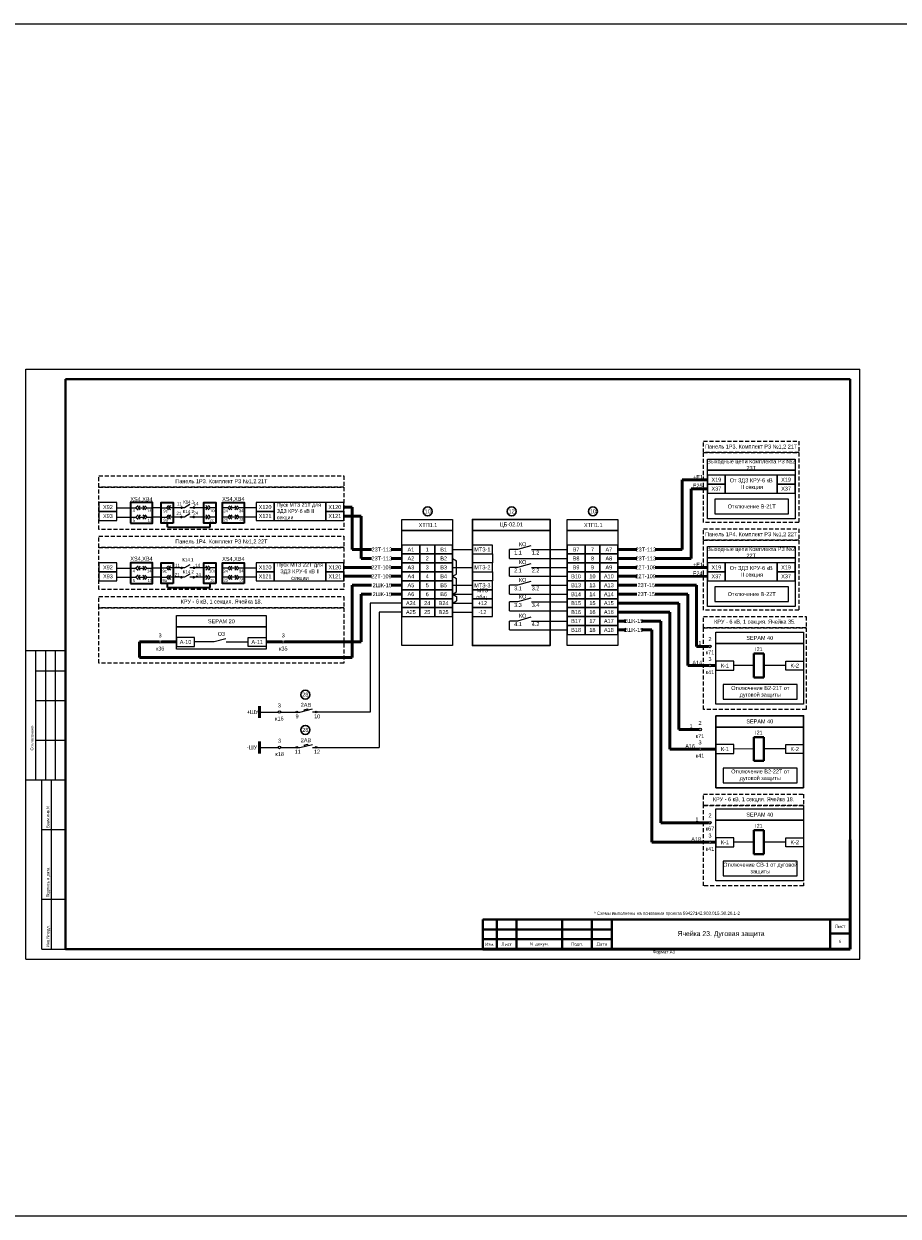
# Model space of a CAD drawing. Header units: millimetres. Extents: x 4897 to 12009, y -3017 to 2708.
# Tile 44 of 86: x 7252 to 7692, y -83 to 517. Entities that reach past the tile are written whole.
import ezdxf

# ---------------------------------------------------------------- set-up
doc = ezdxf.new("R2010")
doc.units = ezdxf.units.MM
doc.linetypes.add('JIS_02_2.0', pattern=[3, 2, -1])
doc.layers.add('основная 0.5', color=7, linetype='Continuous', lineweight=50)
doc.styles.add('SIMPLEX', font='txt', dxfattribs={"height": 5})

msp = doc.modelspace()

# ---------------------------------------------------------------- hatches: boundary and pattern name
for points in [[(7332.04, 273.38, 1), (7330.64, 273.38, 1)], [(7338.25, 273.44, 1), (7336.86, 273.44, 1)], [(7331.91, 268.68, 1), (7330.52, 268.68, 1)], [(7338.15, 268.7, 1), (7336.76, 268.7, 1)], [(7332.04, 243.04, 1), (7330.64, 243.04, 1)], [(7338.25, 243.1, 1), (7336.86, 243.1, 1)], [(7331.91, 238.33, 1), (7330.52, 238.33, 1)], [(7338.15, 238.36, 1), (7336.76, 238.36, 1)]]:
    msp.add_hatch(color=256).paths.add_polyline_path(points)
h = msp.add_hatch(color=7)
h.dxf.hatch_style = 1
h.paths.add_polyline_path([(7389.78, 170.52, 1), (7388.98, 170.52, 1)])
h = msp.add_hatch(color=7)
h.dxf.hatch_style = 1
h.paths.add_polyline_path([(7398.73, 170.52, -1), (7399.52, 170.52, -1)])
h = msp.add_hatch(color=7)
h.dxf.hatch_style = 1
h.paths.add_polyline_path([(7389.78, 152.71, 1), (7388.98, 152.71, 1)])
h = msp.add_hatch(color=7)
h.dxf.hatch_style = 1
h.paths.add_polyline_path([(7398.73, 152.71, -1), (7399.52, 152.71, -1)])

# ---------------------------------------------------------------- linework, layer by layer
for p, q in [((7252.91, 46.06), (7252.91, 343.11)), ((7252.91, 343.11), (7672.93, 343.11)), ((7252.91, 46.06), (7252.91, 343.11)), ((7672.93, 46.06), (7672.93, 343.11)), ((7672.93, 46.06), (7672.93, 343.11)), ((7298.74, 273.31), (7305.61, 273.31)), ((7305.61, 273.31), (7308.37, 273.31)), ((7309.4, 273.31), (7312.84, 273.31)), ((7313.88, 273.31), (7316.63, 273.31)), ((7321, 273.31), (7316.63, 273.31)), ((7321, 273.37), (7323.76, 273.37)), ((7332.87, 273.37), (7324.79, 273.37)), ((7335.46, 274.92), (7332.87, 273.37)), ((7335.46, 270.22), (7332.87, 268.67)), ((7344.65, 273.37), (7335.46, 273.37)), ((7348.44, 273.37), (7345.69, 273.37)), ((7354.64, 273.31), (7351.88, 273.31)), ((7359.11, 273.31), (7355.67, 273.31)), ((7362.9, 273.31), (7360.15, 273.31)), ((7368.88, 273.31), (7361.87, 273.31)), ((7298.74, 268.67), (7305.61, 268.67)), ((7305.61, 268.67), (7308.37, 268.67)), ((7309.4, 268.67), (7312.84, 268.67)), ((7313.88, 268.67), (7316.63, 268.67)), ((7321, 268.67), (7316.63, 268.67)), ((7321, 268.67), (7323.76, 268.67)), ((7332.87, 268.67), (7324.79, 268.67)), ((7344.65, 268.67), (7335.46, 268.67)), ((7348.44, 268.67), (7345.69, 268.67)), ((7354.64, 268.67), (7351.88, 268.67)), ((7359.11, 268.67), (7355.67, 268.67)), ((7362.9, 268.67), (7360.15, 268.67)), ((7368.88, 268.67), (7361.87, 268.67)), ((7467.8, 252.32), (7477.8, 252.32)), ((7467.8, 252.32), (7477.8, 252.32)), ((7500.55, 252.32), (7496.55, 252.32)), ((7496.55, 247.82), (7496.55, 252.32)), ((7507.22, 254.18), (7500.55, 252.32)), ((7507.52, 252.32), (7517.5, 252.32)), ((7508.35, 252.32), (7512.35, 252.32)), ((7509.5, 252.32), (7525.5, 252.32)), ((7467.8, 247.82), (7469.77, 246.67)), ((7469.77, 239.96), (7469.77, 246.67)), ((7487.83, 250.07), (7487.83, 245.57)), ((7496.55, 247.82), (7517.5, 247.82)), ((7499.54, 247.82), (7525.5, 247.82)), ((7298.74, 242.97), (7305.61, 242.97)), ((7305.61, 242.97), (7308.37, 242.97)), ((7309.4, 242.97), (7312.84, 242.97)), ((7313.88, 242.97), (7316.63, 242.97)), ((7321, 242.97), (7316.63, 242.97)), ((7321, 243.03), (7323.76, 243.03)), ((7332.87, 243.03), (7324.79, 243.03)), ((7335.46, 244.57), (7332.87, 243.03)), ((7344.65, 243.03), (7335.46, 243.03)), ((7467.8, 243.32), (7477.8, 243.32)), ((7487.83, 241.07), (7487.83, 236.57)), ((7500.55, 243.32), (7496.55, 243.32)), ((7496.55, 238.82), (7496.55, 243.32)), ((7507.22, 245.18), (7500.55, 243.32)), ((7507.52, 243.32), (7517.5, 243.32)), ((7508.35, 243.32), (7512.35, 243.32)), ((7509.5, 243.32), (7525.5, 243.32)), ((7298.74, 238.33), (7305.61, 238.33)), ((7305.61, 238.33), (7308.37, 238.33)), ((7309.4, 238.33), (7312.84, 238.33)), ((7313.88, 238.33), (7316.63, 238.33)), ((7321, 238.33), (7316.63, 238.33)), ((7321, 238.33), (7323.76, 238.33)), ((7332.87, 238.33), (7324.79, 238.33)), ((7335.46, 239.88), (7332.87, 238.33)), ((7344.65, 238.33), (7335.46, 238.33)), ((7354.64, 238.33), (7351.88, 238.33)), ((7359.11, 238.33), (7355.67, 238.33)), ((7362.9, 238.33), (7360.15, 238.33)), ((7368.88, 238.33), (7361.87, 238.33)), ((7467.8, 238.82), (7469.77, 239.96)), ((7467.8, 238.82), (7469.77, 237.67)), ((7467.8, 234.32), (7477.8, 234.32)), ((7469.77, 230.96), (7469.77, 237.67)), ((7477.8, 238.65), (7477.8, 225.15)), ((7496.55, 238.82), (7517.5, 238.82)), ((7500.55, 234.32), (7496.55, 234.32)), ((7496.55, 229.82), (7496.55, 234.32)), ((7499.54, 238.82), (7525.5, 238.82)), ((7507.22, 236.18), (7500.55, 234.32)), ((7507.52, 234.32), (7517.5, 234.32)), ((7508.35, 234.32), (7512.35, 234.32)), ((7509.5, 234.32), (7525.5, 234.32)), ((7467.8, 229.82), (7469.77, 230.96)), ((7467.8, 229.82), (7469.77, 228.67)), ((7467.8, 229.82), (7477.8, 229.82)), ((7469.77, 228.67), (7469.77, 226.46)), ((7496.55, 229.82), (7517.5, 229.82)), ((7499.54, 229.82), (7525.5, 229.82)), ((7442.3, 225.32), (7426.32, 225.32)), ((7426.32, 225.32), (7426.32, 170.52)), ((7467.8, 225.32), (7469.77, 226.46)), ((7467.8, 225.32), (7477.8, 225.32)), ((7500.55, 225.94), (7496.55, 225.94)), ((7496.55, 221.44), (7496.55, 225.94)), ((7507.22, 227.8), (7500.55, 225.94)), ((7507.52, 225.94), (7517.5, 225.94)), ((7508.35, 225.94), (7512.35, 225.94)), ((7509.5, 225.94), (7525.5, 225.94)), ((7430.82, 220.82), (7430.82, 152.71)), ((7442.3, 220.82), (7430.82, 220.82)), ((7467.8, 220.82), (7477.8, 220.82)), ((7496.55, 221.44), (7517.5, 221.44)), ((7500.55, 216.32), (7496.55, 216.32)), ((7496.55, 211.82), (7496.55, 216.32)), ((7499.54, 221.44), (7525.5, 221.44)), ((7507.22, 218.18), (7500.55, 216.32)), ((7507.52, 216.32), (7517.5, 216.32)), ((7508.35, 216.32), (7512.35, 216.32)), ((7509.5, 216.32), (7525.5, 216.32)), ((7496.55, 211.82), (7517.5, 211.82)), ((7499.54, 211.82), (7525.5, 211.82)), ((7328.84, 205.77), (7321.17, 205.79)), ((7347.67, 205.81), (7337.84, 205.81)), ((7353.67, 207.37), (7347.67, 205.81)), ((7353.75, 205.81), (7364.91, 205.81)), ((7272.91, 201.3), (7252.91, 201.3)), ((7257.91, 136.3), (7257.91, 201.3)), ((7262.91, 136.3), (7262.91, 201.3)), ((7267.91, 136.3), (7267.91, 201.3)), ((7619.55, 193.94), (7609.46, 193.91)), ((7635.58, 193.94), (7624.55, 193.94)), ((7257.91, 191.3), (7272.91, 191.3)), ((7257.91, 176.3), (7272.91, 176.3)), ((7370.49, 170.52), (7379.91, 170.52)), ((7381.24, 170.52), (7390.92, 170.52)), ((7393.09, 171.69), (7393.24, 171.08)), ((7394.79, 172.1), (7394.94, 171.49)), ((7426.32, 170.52), (7397.27, 170.52)), ((7257.91, 156.3), (7272.91, 156.3)), ((7370.49, 152.71), (7379.91, 152.71)), ((7381.24, 152.71), (7390.92, 152.71)), ((7393.09, 153.87), (7393.24, 153.27)), ((7394.79, 154.29), (7394.94, 153.67)), ((7397.27, 152.71), (7430.82, 152.71)), ((7619.55, 151.91), (7609.46, 151.88)), ((7635.58, 151.91), (7624.55, 151.91)), ((7252.91, 136.3), (7272.91, 136.3)), ((7260.91, 51.11), (7260.91, 136.3)), ((7265.79, 51.11), (7265.79, 136.3)), ((7260.91, 111.3), (7272.91, 111.3)), ((7619.55, 105), (7609.46, 104.97)), ((7635.58, 105), (7624.55, 105)), ((7260.91, 76.3), (7272.91, 76.3)), ((7260.91, 51.11), (7272.91, 51.11)), ((7252.91, 46.06), (7672.93, 46.06))]:
    msp.add_line(p, q)
at = {"lineweight": 40}
for p, q in [((7272.91, 338.11), (7668.01, 338.11)), ((7668.01, 338.11), (7668.01, 51.11)), ((7624.55, 199.91), (7619.55, 199.91)), ((7619.55, 199.91), (7619.55, 187.91)), ((7624.55, 187.91), (7624.55, 199.91)), ((7624.55, 187.91), (7619.55, 187.91)), ((7624.55, 157.88), (7619.55, 157.88)), ((7619.55, 157.88), (7619.55, 145.88)), ((7624.55, 145.88), (7624.55, 157.88)), ((7624.55, 145.88), (7619.55, 145.88)), ((7624.55, 110.97), (7619.55, 110.97)), ((7619.55, 110.97), (7619.55, 98.97)), ((7624.55, 98.97), (7624.55, 110.97)), ((7624.55, 98.97), (7619.55, 98.97)), ((7483.01, 66.1), (7548.01, 66.1)), ((7658.01, 66.11), (7658.01, 51.11)), ((7483.01, 61.1), (7548.01, 61.1)), ((7483.01, 56.1), (7548.01, 56.1)), ((7658.01, 59.11), (7668.01, 59.11)), ((7272.91, 51.11), (7668.01, 51.11))]:
    msp.add_line(p, q, dxfattribs=at)
at = {"linetype": 'Continuous', "lineweight": 40}
msp.add_line((7272.91, 338.11), (7272.91, 51.11), dxfattribs=at)
at = {"lineweight": 50}
for p, q in [((7596.14, 287.44), (7583.5, 287.44)), ((7583.5, 287.44), (7583.5, 252.32)), ((7596.14, 282.94), (7588, 282.94)), ((7588, 282.94), (7588, 247.82)), ((7413.01, 273.66), (7417.32, 273.66)), ((7417.32, 273.66), (7417.32, 252.32)), ((7413.01, 269.16), (7421.82, 269.16)), ((7421.82, 269.16), (7421.82, 247.82)), ((7427.04, 252.32), (7417.32, 252.32)), ((7442.3, 252.32), (7436.85, 252.32)), ((7551, 252.32), (7560.62, 252.32)), ((7569.82, 252.32), (7583.5, 252.32)), ((7427.04, 247.82), (7421.82, 247.82)), ((7442.3, 247.82), (7436.85, 247.82)), ((7551, 247.82), (7560.62, 247.82)), ((7569.82, 247.82), (7588, 247.82)), ((7413.01, 243.32), (7427.04, 243.32)), ((7436.85, 243.32), (7442.3, 243.32)), ((7551, 243.32), (7560.62, 243.32)), ((7569.82, 243.31), (7596.14, 243.31)), ((7413.01, 238.82), (7427.04, 238.82)), ((7427.04, 234.32), (7417.32, 234.32)), ((7417.32, 234.32), (7417.32, 198.03)), ((7436.85, 238.82), (7442.3, 238.82)), ((7442.3, 234.32), (7436.85, 234.32)), ((7551, 238.82), (7560.62, 238.82)), ((7551, 234.32), (7560.62, 234.32)), ((7569.82, 238.82), (7596.14, 238.81)), ((7569.82, 234.32), (7590.71, 234.32)), ((7590.71, 234.32), (7590.71, 203.57)), ((7421.82, 229.82), (7421.82, 205.77)), ((7427.04, 229.82), (7421.82, 229.82)), ((7442.3, 229.82), (7436.85, 229.82)), ((7551, 229.82), (7560.62, 229.82)), ((7569.82, 229.82), (7586.21, 229.82)), ((7586.21, 229.82), (7586.21, 193.91)), ((7551, 225.32), (7581.71, 225.32)), ((7581.71, 225.32), (7581.71, 161.7)), ((7551, 220.82), (7577.21, 220.82)), ((7551, 216.32), (7555.12, 216.32)), ((7562.98, 216.32), (7572.71, 216.32)), ((7572.71, 216.32), (7572.71, 114.79)), ((7577.21, 220.82), (7577.21, 151.88)), ((7551, 211.82), (7555.12, 211.82)), ((7562.98, 211.82), (7568.21, 211.82)), ((7568.21, 211.82), (7568.21, 104.97)), ((7310.13, 205.82), (7310.13, 198.03)), ((7319.85, 205.81), (7310.13, 205.81)), ((7328.84, 205.81), (7321.17, 205.81)), ((7373.91, 205.77), (7381.88, 205.77)), ((7383.21, 205.77), (7421.82, 205.77)), ((7590.71, 203.57), (7596.77, 203.57)), ((7310.13, 198.03), (7417.32, 198.03)), ((7596.77, 193.91), (7586.21, 193.91)), ((7600.46, 193.91), (7598.1, 193.91)), ((7581.71, 161.7), (7591.75, 161.7)), ((7591.75, 151.88), (7577.21, 151.88)), ((7600.46, 151.88), (7593.08, 151.88)), ((7572.71, 114.79), (7596.77, 114.79)), ((7568.21, 104.97), (7596.77, 104.97)), ((7600.46, 104.97), (7598.1, 104.97))]:
    msp.add_line(p, q, dxfattribs=at)
at = {"lineweight": 35}
for p, q in [((7324.17, 263.5), (7324.17, 265.59)), ((7345.77, 263.5), (7345.77, 265.59)), ((7324.17, 263.5), (7345.77, 263.5)), ((7324.17, 233.15), (7324.17, 235.25)), ((7345.77, 233.15), (7345.77, 235.25)), ((7324.17, 233.15), (7345.77, 233.15))]:
    msp.add_line(p, q, dxfattribs=at)
at = {"color": 7}
for p, q in [((7348.44, 243.03), (7345.69, 243.03)), ((7354.64, 242.97), (7351.88, 242.97)), ((7359.11, 242.97), (7355.67, 242.97)), ((7362.9, 242.97), (7360.15, 242.97)), ((7368.88, 242.97), (7361.87, 242.97)), ((7348.44, 238.33), (7345.69, 238.33)), ((7390.92, 170.52), (7397.27, 172.04)), ((7393.09, 171.69), (7394.79, 172.1)), ((7390.92, 152.71), (7397.27, 154.23)), ((7393.09, 153.87), (7394.79, 154.29))]:
    msp.add_line(p, q, dxfattribs=at)
at = {"linetype": 'Continuous'}
for p, q in [((7272.91, 192.12), (7272.91, 172.12)), ((7272.91, 152.12), (7272.91, 132.12))]:
    msp.add_line(p, q, dxfattribs=at)
at = {"color": 1, "lineweight": 50}
msp.add_line((7370.49, 173.52), (7370.49, 167.52), dxfattribs=at)
at = {"color": 5, "lineweight": 50}
msp.add_line((7370.49, 155.71), (7370.49, 149.71), dxfattribs=at)
at = {"color": 9, "true_color": 0xd19cc7}
msp.add_lwpolyline([(5064.51, 516.93), (10068.29, 516.93), (10068.29, -83.25), (5072.49, -83.25)], close=True, dxfattribs=at)
at = {"color": 32, "linetype": 'JIS_02_2.0', "true_color": 0xcd6928}
for points in [[(7594.19, 306.8), (7594.19, 306.8), (7642.16, 306.8), (7642.16, 301.12), (7594.19, 301.12), (7594.19, 306.8)], [(7289.74, 289.36), (7289.74, 289.36), (7413.01, 289.36), (7413.01, 283.68), (7289.74, 283.68), (7289.74, 289.36)], [(7289.74, 259.02), (7289.74, 259.02), (7413.01, 259.02), (7413.01, 253.33), (7289.74, 253.33), (7289.74, 259.02)], [(7594.19, 262.67), (7594.19, 262.67), (7642.16, 262.67), (7642.16, 256.99), (7594.19, 256.99), (7594.19, 262.67)], [(7289.74, 228.68), (7289.74, 228.68), (7413.01, 228.68), (7413.01, 222.99), (7289.74, 222.99), (7289.74, 228.68)], [(7594.19, 218.55), (7594.19, 218.55), (7645.91, 218.55), (7645.91, 212.86), (7594.19, 212.86), (7594.19, 218.55)], [(7594.19, 129.18), (7594.19, 129.18), (7644.58, 129.18), (7644.58, 123.5), (7594.19, 123.5), (7594.19, 129.18)]]:
    msp.add_lwpolyline(points, dxfattribs=at)
for points in [[(7594.19, 301.12), (7642.16, 301.12), (7642.16, 265.89), (7594.19, 265.89)], [(7289.74, 283.68), (7413.01, 283.68), (7413.01, 262.46), (7289.74, 262.46)], [(7289.74, 253.33), (7413.01, 253.33), (7413.01, 232.12), (7289.74, 232.12)], [(7594.19, 256.99), (7642.16, 256.99), (7642.16, 221.77), (7594.19, 221.77)], [(7289.74, 222.99), (7413.01, 222.99), (7413.01, 195.16), (7289.74, 195.16)], [(7594.19, 212.86), (7645.91, 212.86), (7645.91, 171.84), (7594.19, 171.84)], [(7594.19, 123.5), (7644.58, 123.5), (7644.58, 83.06), (7594.19, 83.06)]]:
    msp.add_lwpolyline(points, close=True, dxfattribs=at)
for points in [[(7596.14, 297.88), (7596.14, 297.88), (7640.26, 297.88), (7640.26, 292.2), (7596.14, 292.2), (7596.14, 297.88)], [(7309.4, 274.35), (7308.37, 273.31), (7309.4, 272.28)], [(7310.43, 274.35), (7309.4, 273.31), (7310.43, 272.28)], [(7311.81, 274.35), (7312.84, 273.31), (7311.81, 272.28)], [(7312.84, 274.35), (7313.88, 273.31), (7312.84, 272.28)], [(7324.79, 274.4), (7323.76, 273.37), (7324.79, 272.33)], [(7325.82, 274.4), (7324.79, 273.37), (7325.82, 272.33)], [(7343.62, 274.4), (7344.65, 273.37), (7343.62, 272.33)], [(7344.65, 274.4), (7345.69, 273.37), (7344.65, 272.33)], [(7355.67, 274.35), (7354.64, 273.31), (7355.67, 272.28)], [(7356.7, 274.35), (7355.67, 273.31), (7356.7, 272.28)], [(7358.08, 274.35), (7359.11, 273.31), (7358.08, 272.28)], [(7359.11, 274.35), (7360.15, 273.31), (7359.11, 272.28)], [(7309.4, 269.71), (7308.37, 268.67), (7309.4, 267.64)], [(7310.43, 269.71), (7309.4, 268.67), (7310.43, 267.64)], [(7311.81, 269.71), (7312.84, 268.67), (7311.81, 267.64)], [(7312.84, 269.71), (7313.88, 268.67), (7312.84, 267.64)], [(7324.79, 269.71), (7323.76, 268.67), (7324.79, 267.64)], [(7325.82, 269.71), (7324.79, 268.67), (7325.82, 267.64)], [(7343.62, 269.71), (7344.65, 268.67), (7343.62, 267.64)], [(7344.65, 269.71), (7345.69, 268.67), (7344.65, 267.64)], [(7355.67, 269.71), (7354.64, 268.67), (7355.67, 267.64)], [(7356.7, 269.71), (7355.67, 268.67), (7356.7, 267.64)], [(7358.08, 269.71), (7359.11, 268.67), (7358.08, 267.64)], [(7359.11, 269.71), (7360.15, 268.67), (7359.11, 267.64)], [(7442.3, 267.49), (7442.3, 267.49), (7467.8, 267.49), (7467.8, 261.81), (7442.3, 261.81), (7442.3, 267.49)], [(7525.5, 267.49), (7525.5, 267.49), (7551, 267.49), (7551, 261.81), (7525.5, 261.81), (7525.5, 267.49)], [(7596.14, 253.76), (7596.14, 253.76), (7640.26, 253.76), (7640.26, 248.07), (7596.14, 248.07), (7596.14, 253.76)], [(7309.4, 244), (7308.37, 242.97), (7309.4, 241.94)], [(7310.43, 244), (7309.4, 242.97), (7310.43, 241.94)], [(7311.81, 244), (7312.84, 242.97), (7311.81, 241.94)], [(7312.84, 244), (7313.88, 242.97), (7312.84, 241.94)], [(7343.62, 244.06), (7344.65, 243.03), (7343.62, 241.99)], [(7344.65, 244.06), (7345.69, 243.03), (7344.65, 241.99)], [(7355.67, 244), (7354.64, 242.97), (7355.67, 241.94)], [(7356.7, 244), (7355.67, 242.97), (7356.7, 241.94)], [(7358.08, 244), (7359.11, 242.97), (7358.08, 241.94)], [(7359.11, 244), (7360.15, 242.97), (7359.11, 241.94)], [(7309.4, 239.37), (7308.37, 238.33), (7309.4, 237.3)], [(7310.43, 239.37), (7309.4, 238.33), (7310.43, 237.3)], [(7311.81, 239.37), (7312.84, 238.33), (7311.81, 237.3)], [(7312.84, 239.37), (7313.88, 238.33), (7312.84, 237.3)], [(7324.79, 239.37), (7323.76, 238.33), (7324.79, 237.3)], [(7325.82, 239.37), (7324.79, 238.33), (7325.82, 237.3)], [(7343.62, 239.37), (7344.65, 238.33), (7343.62, 237.3)], [(7344.65, 239.37), (7345.69, 238.33), (7344.65, 237.3)], [(7355.67, 239.37), (7354.64, 238.33), (7355.67, 237.3)], [(7356.7, 239.37), (7355.67, 238.33), (7356.7, 237.3)], [(7358.08, 239.37), (7359.11, 238.33), (7358.08, 237.3)], [(7359.11, 239.37), (7360.15, 238.33), (7359.11, 237.3)], [(7328.84, 219.03), (7328.84, 219.03), (7373.91, 219.03), (7373.91, 213.35), (7328.84, 213.35), (7328.84, 219.03)], [(7600.46, 210.66), (7600.46, 210.66), (7644.58, 210.66), (7644.58, 204.97), (7600.46, 204.97), (7600.46, 210.66)], [(7600.46, 121.72), (7600.46, 121.72), (7644.58, 121.72), (7644.58, 116.03), (7600.46, 116.03), (7600.46, 121.72)]]:
    msp.add_lwpolyline(points)
for points in [[(7640.26, 267.79), (7596.14, 267.79), (7596.14, 292.2), (7640.26, 292.2)], [(7605.14, 280.69), (7631.26, 280.69), (7631.26, 289.69), (7605.14, 289.69)], [(7599.83, 270.3), (7637.05, 270.3), (7637.05, 277.71), (7599.83, 277.71)], [(7289.74, 271.41), (7298.74, 271.41), (7298.74, 275.91), (7289.74, 275.91)], [(7289.74, 266.91), (7298.74, 266.91), (7298.74, 271.41), (7289.74, 271.41)], [(7377.88, 266.91), (7404.01, 266.91), (7404.01, 275.91), (7377.88, 275.91)], [(7442.3, 261.81), (7467.8, 261.81), (7467.8, 203.94), (7442.3, 203.94)], [(7525.5, 261.81), (7551, 261.81), (7551, 203.94), (7525.5, 203.94)], [(7442.3, 250.07), (7451.3, 250.07), (7451.3, 254.57), (7442.3, 254.57)], [(7451.3, 250.07), (7458.8, 250.07), (7458.8, 254.57), (7451.3, 254.57)], [(7458.8, 250.07), (7467.8, 250.07), (7467.8, 254.57), (7458.8, 254.57)], [(7477.8, 250.07), (7487.83, 250.07), (7487.83, 254.57), (7477.8, 254.57)], [(7525.5, 250.07), (7534.5, 250.07), (7534.5, 254.57), (7525.5, 254.57)], [(7534.5, 250.07), (7542, 250.07), (7542, 254.57), (7534.5, 254.57)], [(7542, 250.07), (7551, 250.07), (7551, 254.57), (7542, 254.57)], [(7442.3, 245.57), (7451.3, 245.57), (7451.3, 250.07), (7442.3, 250.07)], [(7451.3, 245.57), (7458.8, 245.57), (7458.8, 250.07), (7451.3, 250.07)], [(7458.8, 245.57), (7467.8, 245.57), (7467.8, 250.07), (7458.8, 250.07)], [(7525.5, 245.57), (7534.5, 245.57), (7534.5, 250.07), (7525.5, 250.07)], [(7534.5, 245.57), (7542, 245.57), (7542, 250.07), (7534.5, 250.07)], [(7542, 245.57), (7551, 245.57), (7551, 250.07), (7542, 250.07)], [(7640.26, 223.66), (7596.14, 223.66), (7596.14, 248.07), (7640.26, 248.07)], [(7289.74, 241.06), (7298.74, 241.06), (7298.74, 245.56), (7289.74, 245.56)], [(7289.74, 236.56), (7298.74, 236.56), (7298.74, 241.06), (7289.74, 241.06)], [(7442.3, 241.07), (7451.3, 241.07), (7451.3, 245.57), (7442.3, 245.57)], [(7442.3, 236.57), (7451.3, 236.57), (7451.3, 241.07), (7442.3, 241.07)], [(7451.3, 241.07), (7458.8, 241.07), (7458.8, 245.57), (7451.3, 245.57)], [(7451.3, 236.57), (7458.8, 236.57), (7458.8, 241.07), (7451.3, 241.07)], [(7458.8, 241.07), (7467.8, 241.07), (7467.8, 245.57), (7458.8, 245.57)], [(7458.8, 236.57), (7467.8, 236.57), (7467.8, 241.07), (7458.8, 241.07)], [(7477.8, 241.07), (7487.83, 241.07), (7487.83, 245.57), (7477.8, 245.57)], [(7525.5, 241.07), (7534.5, 241.07), (7534.5, 245.57), (7525.5, 245.57)], [(7525.5, 236.57), (7534.5, 236.57), (7534.5, 241.07), (7525.5, 241.07)], [(7534.5, 241.07), (7542, 241.07), (7542, 245.57), (7534.5, 245.57)], [(7534.5, 236.57), (7542, 236.57), (7542, 241.07), (7534.5, 241.07)], [(7542, 241.07), (7551, 241.07), (7551, 245.57), (7542, 245.57)], [(7542, 236.57), (7551, 236.57), (7551, 241.07), (7542, 241.07)], [(7605.14, 236.56), (7631.26, 236.56), (7631.26, 245.56), (7605.14, 245.56)], [(7442.3, 232.07), (7451.3, 232.07), (7451.3, 236.57), (7442.3, 236.57)], [(7451.3, 232.07), (7458.8, 232.07), (7458.8, 236.57), (7451.3, 236.57)], [(7458.8, 232.07), (7467.8, 232.07), (7467.8, 236.57), (7458.8, 236.57)], [(7477.8, 232.07), (7487.83, 232.07), (7487.83, 236.57), (7477.8, 236.57)], [(7525.5, 232.07), (7534.5, 232.07), (7534.5, 236.57), (7525.5, 236.57)], [(7534.5, 232.07), (7542, 232.07), (7542, 236.57), (7534.5, 236.57)], [(7542, 232.07), (7551, 232.07), (7551, 236.57), (7542, 236.57)], [(7442.3, 227.57), (7451.3, 227.57), (7451.3, 232.07), (7442.3, 232.07)], [(7451.3, 227.57), (7458.8, 227.57), (7458.8, 232.07), (7451.3, 232.07)], [(7458.8, 227.57), (7467.8, 227.57), (7467.8, 232.07), (7458.8, 232.07)], [(7477.8, 227.57), (7487.83, 227.57), (7487.83, 232.07), (7477.8, 232.07)], [(7525.5, 227.57), (7534.5, 227.57), (7534.5, 232.07), (7525.5, 232.07)], [(7534.5, 227.57), (7542, 227.57), (7542, 232.07), (7534.5, 232.07)], [(7542, 227.57), (7551, 227.57), (7551, 232.07), (7542, 232.07)], [(7599.83, 226.17), (7637.05, 226.17), (7637.05, 233.59), (7599.83, 233.59)], [(7442.3, 223.07), (7451.3, 223.07), (7451.3, 227.57), (7442.3, 227.57)], [(7442.3, 218.57), (7451.3, 218.57), (7451.3, 223.07), (7442.3, 223.07)], [(7451.3, 223.07), (7458.8, 223.07), (7458.8, 227.57), (7451.3, 227.57)], [(7451.3, 218.57), (7458.8, 218.57), (7458.8, 223.07), (7451.3, 223.07)], [(7458.8, 223.07), (7467.8, 223.07), (7467.8, 227.57), (7458.8, 227.57)], [(7458.8, 218.57), (7467.8, 218.57), (7467.8, 223.07), (7458.8, 223.07)], [(7477.8, 223.07), (7487.83, 223.07), (7487.83, 227.57), (7477.8, 227.57)], [(7477.8, 218.57), (7487.83, 218.57), (7487.83, 223.07), (7477.8, 223.07)], [(7525.5, 223.07), (7534.5, 223.07), (7534.5, 227.57), (7525.5, 227.57)], [(7525.5, 218.57), (7534.5, 218.57), (7534.5, 223.07), (7525.5, 223.07)], [(7534.5, 223.07), (7542, 223.07), (7542, 227.57), (7534.5, 227.57)], [(7534.5, 218.57), (7542, 218.57), (7542, 223.07), (7534.5, 223.07)], [(7542, 223.07), (7551, 223.07), (7551, 227.57), (7542, 227.57)], [(7542, 218.57), (7551, 218.57), (7551, 223.07), (7542, 223.07)], [(7525.5, 214.07), (7534.5, 214.07), (7534.5, 218.57), (7525.5, 218.57)], [(7534.5, 214.07), (7542, 214.07), (7542, 218.57), (7534.5, 218.57)], [(7542, 214.07), (7551, 214.07), (7551, 218.57), (7542, 218.57)], [(7328.84, 213.35), (7373.91, 213.35), (7373.91, 202.08), (7328.84, 202.08)], [(7525.5, 209.57), (7534.5, 209.57), (7534.5, 214.07), (7525.5, 214.07)], [(7534.5, 209.57), (7542, 209.57), (7542, 214.07), (7534.5, 214.07)], [(7542, 209.57), (7551, 209.57), (7551, 214.07), (7542, 214.07)], [(7328.84, 203.52), (7337.84, 203.52), (7337.84, 208.02), (7328.84, 208.02)], [(7373.91, 203.52), (7364.91, 203.52), (7364.91, 208.02), (7373.91, 208.02)], [(7644.58, 174.43), (7600.46, 174.43), (7600.46, 204.97), (7644.58, 204.97)], [(7600.46, 191.66), (7609.46, 191.66), (7609.46, 196.16), (7600.46, 196.16)], [(7644.58, 191.66), (7635.58, 191.66), (7635.58, 196.16), (7644.58, 196.16)], [(7604.15, 176.94), (7641.37, 176.94), (7641.37, 184.36), (7604.15, 184.36)], [(7600.46, 149.63), (7609.46, 149.63), (7609.46, 154.13), (7600.46, 154.13)], [(7644.58, 149.63), (7635.58, 149.63), (7635.58, 154.13), (7644.58, 154.13)], [(7604.15, 134.91), (7641.37, 134.91), (7641.37, 142.33), (7604.15, 142.33)], [(7644.58, 85.49), (7600.46, 85.49), (7600.46, 116.03), (7644.58, 116.03)], [(7600.46, 102.72), (7609.46, 102.72), (7609.46, 107.22), (7600.46, 107.22)], [(7604.15, 88), (7641.37, 88), (7641.37, 95.42), (7604.15, 95.42)]]:
    msp.add_lwpolyline(points, close=True)
at = {"color": 7}
for points in [[(7596.14, 285.19), (7605.14, 285.19), (7605.14, 289.69), (7596.14, 289.69)], [(7631.26, 285.19), (7640.26, 285.19), (7640.26, 289.69), (7631.26, 289.69)], [(7596.14, 280.69), (7605.14, 280.69), (7605.14, 285.19), (7596.14, 285.19)], [(7631.26, 280.69), (7640.26, 280.69), (7640.26, 285.19), (7631.26, 285.19)], [(7368.88, 271.41), (7377.88, 271.41), (7377.88, 275.91), (7368.88, 275.91)], [(7368.88, 266.91), (7377.88, 266.91), (7377.88, 271.41), (7368.88, 271.41)], [(7404.01, 271.41), (7413.01, 271.41), (7413.01, 275.91), (7404.01, 275.91)], [(7404.01, 266.91), (7413.01, 266.91), (7413.01, 271.41), (7404.01, 271.41)], [(7368.88, 241.07), (7377.88, 241.07), (7377.88, 245.57), (7368.88, 245.57)], [(7368.88, 236.57), (7377.88, 236.57), (7377.88, 241.07), (7368.88, 241.07)], [(7377.88, 236.57), (7404.01, 236.57), (7404.01, 245.57), (7377.88, 245.57)], [(7404.01, 241.07), (7413.01, 241.07), (7413.01, 245.57), (7404.01, 245.57)], [(7404.01, 236.57), (7413.01, 236.57), (7413.01, 241.07), (7404.01, 241.07)], [(7596.14, 241.06), (7605.14, 241.06), (7605.14, 245.56), (7596.14, 245.56)], [(7596.14, 236.56), (7605.14, 236.56), (7605.14, 241.06), (7596.14, 241.06)], [(7631.26, 241.06), (7640.26, 241.06), (7640.26, 245.56), (7631.26, 245.56)], [(7631.26, 236.56), (7640.26, 236.56), (7640.26, 241.06), (7631.26, 241.06)], [(7644.58, 102.72), (7635.58, 102.72), (7635.58, 107.22), (7644.58, 107.22)]]:
    msp.add_lwpolyline(points, close=True, dxfattribs=at)
at = {"lineweight": 35}
for points in [[(7305.61, 265.59), (7316.63, 265.59), (7316.63, 275.91), (7305.61, 275.91)], [(7327.02, 265.59), (7321, 265.59), (7321, 275.91), (7327.02, 275.91)], [(7348.55, 265.59), (7342.53, 265.59), (7342.53, 275.91), (7348.55, 275.91)], [(7362.9, 265.59), (7351.88, 265.59), (7351.88, 275.91), (7362.9, 275.91)], [(7305.61, 235.25), (7316.63, 235.25), (7316.63, 245.56), (7305.61, 245.56)], [(7327.02, 235.25), (7321, 235.25), (7321, 245.56), (7327.02, 245.56)], [(7348.55, 235.25), (7342.53, 235.25), (7342.53, 245.56), (7348.55, 245.56)], [(7362.9, 235.25), (7351.88, 235.25), (7351.88, 245.56), (7362.9, 245.56)]]:
    msp.add_lwpolyline(points, close=True, dxfattribs=at)
at = {"lineweight": 30}
for points in [[(7477.8, 267.49), (7477.8, 267.49), (7516.88, 267.49), (7516.88, 261.81), (7477.8, 261.81), (7477.8, 267.49)], [(7600.46, 168.63), (7600.46, 168.63), (7644.58, 168.63), (7644.58, 162.94), (7600.46, 162.94), (7600.46, 168.63)]]:
    msp.add_lwpolyline(points, dxfattribs=at)
for points in [[(7477.8, 261.81), (7516.88, 261.81), (7516.88, 203.94), (7477.8, 203.94)], [(7644.58, 132.4), (7600.46, 132.4), (7600.46, 162.94), (7644.58, 162.94)]]:
    msp.add_lwpolyline(points, close=True, dxfattribs=at)
at = {"color": 7}
for points in [[(7324.79, 244.06), (7323.76, 243.03), (7324.79, 241.99)], [(7325.82, 244.06), (7324.79, 243.03), (7325.82, 241.99)]]:
    msp.add_lwpolyline(points, dxfattribs=at)
at = {"lineweight": 30}
for centre in [(7455.26, 271.51), (7497.55, 271.51), (7538.46, 271.51), (7393.66, 179.25), (7393.66, 161.52)]:
    msp.add_circle(centre, 2.25, dxfattribs=at)
for centre in [(7320.51, 205.77), (7382.55, 205.77), (7597.44, 203.57), (7597.44, 193.91), (7380.57, 170.52), (7592.42, 161.7), (7380.57, 152.71), (7592.42, 151.88), (7597.44, 114.79), (7597.44, 104.97)]:
    msp.add_circle(centre, 0.663)
at = {"color": 7}
for centre in [(7389.38, 170.52), (7399.13, 170.52), (7389.38, 152.71), (7399.13, 152.71)]:
    msp.add_circle(centre, 0.396, dxfattribs=at)
at = {"layer": 'основная 0.5', "color": 0}
for p, q in [((7668.01, 51.11), (7668.01, 106.11)), ((7483.01, 51.11), (7668.01, 51.11))]:
    msp.add_line(p, q, dxfattribs=at)
at = {"layer": 'основная 0.5', "lineweight": 40}
for p, q in [((7483.01, 66.1), (7483.01, 51.11)), ((7490.01, 51.11), (7490.01, 66.1)), ((7500.01, 51.11), (7500.01, 66.1)), ((7523.01, 51.11), (7523.01, 66.1)), ((7538.01, 51.11), (7538.01, 66.1)), ((7548.01, 51.11), (7548.01, 66.11)), ((7548.01, 66.11), (7668.01, 66.11))]:
    msp.add_line(p, q, dxfattribs=at)

# ---------------------------------------------------------------- texts
at = {"style": 'SIMPLEX'}
for s, height, p in [('4', 1.5, (7306.69, 271.15)), ('14', 1.5, (7313.92, 271.12)), ('9с', 1.5, (7322.16, 270.99)), ('10с', 1.5, (7345.64, 271.12)), ('24', 1.5, (7352.34, 271.03)), ('34', 1.5, (7360.21, 271.1)), ('5', 1.5, (7306.77, 266.29)), ('15', 1.5, (7314.27, 266.29)), ('9а', 1.5, (7322.16, 266.29)), ('2с', 1.5, (7345.4, 266.29)), ('25', 1.5, (7352.52, 266.47)), ('35', 1.5, (7360.45, 266.6)), ('4', 1.5, (7306.69, 240.81)), ('14', 1.5, (7313.92, 240.78)), ('9с', 1.5, (7321.72, 240.64)), ('10с', 1.5, (7345.18, 240.77)), ('24', 1.5, (7352.34, 240.68)), ('34', 1.5, (7360.21, 240.76)), ('5', 1.5, (7306.77, 235.95)), ('15', 1.5, (7314.27, 235.95)), ('9а', 1.5, (7321.72, 235.95)), ('2с', 1.5, (7345.78, 235.95)), ('25', 1.5, (7352.52, 236.12)), ('35', 1.5, (7360.45, 236.25)), ('9', 2, (7388.73, 167.38)), ('10', 2, (7398.09, 167.38)), ('11', 2, (7388.28, 149.57)), ('12', 2, (7398.02, 149.57))]:
    msp.add_text(s, height=height, dxfattribs=at).set_placement(p)
at = {"color": 7, "style": 'SIMPLEX'}
for s, p in [('1.1', (7498.82, 249.77)), ('1.2', (7507.69, 249.77)), ('2.1', (7498.82, 240.77)), ('2.2', (7507.69, 240.77)), ('3.1', (7498.82, 231.77)), ('3.2', (7507.69, 231.77)), ('3.3', (7498.82, 223.39)), ('3.4', (7507.69, 223.39)), ('4.1', (7498.82, 213.77)), ('4.2', (7507.69, 213.77))]:
    msp.add_text(s, height=2, rotation=360, dxfattribs=at).set_placement(p)
at = {"linetype": 'Continuous', "style": 'SIMPLEX'}
for s, p in [('Согласовано', (7256.74, 151.17)), ('Взам.инв.N', (7264.74, 112.17)), ('Подпись и дата', (7264.74, 77.17)), ('Инв.Nподл.', (7264.74, 52.17))]:
    msp.add_text(s, height=1.5, rotation=90, dxfattribs=at).set_placement(p)
at = {"color": 7, "char_height": 2, "attachment_point": 5, "style": 'SIMPLEX'}
for s, insert, width in [('{\\C256;Панель 1Р3. Комплект РЗ №1,2 21Т}', (7618.17, 303.96), 47.9639), ('Выходные цепи Комплекта РЗ №2 23Т', (7618.2, 295.01), 44.125), ('X19', (7600.64, 287.44), 9), ('От ЗДЗ КРУ-6 кВ\\P II секция', (7618.2, 285.19), 26.125), ('X19', (7635.76, 287.44), 9), ('{\\C256;Панель 1Р3. Комплект РЗ №1,2 21Т}', (7351.37, 286.52), 123.2664), ('X37', (7600.64, 282.94), 9), ('X37', (7635.76, 282.94), 9), ('XS4,XB4', (7311.12, 277.46), 9), ('XS4,XB4', (7357.39, 277.59), 9), ('Х120', (7373.38, 273.66), 9), ('Х121', (7373.38, 269.16), 9), ('Х120', (7408.51, 273.66), 9), ('Х121', (7408.51, 269.16), 9), ('Отключение В-21Т ', (7618.44, 274), 37.2194), ('\\pt28;{\\C256; ХТП1.1}', (7455.05, 264.65), 25.4997), ('{\\C256;ЦБ-02.01}', (7497.34, 264.65), 39.0736), ('{\\C256; ХТП1.1}', (7538.25, 264.65), 25.4997), ('{\\C256;Панель 1Р4. Комплект РЗ №1,2 22Т}', (7618.17, 259.83), 47.9639), ('{\\C256;Панель 1Р4. Комплект РЗ №1,2 22Т}', (7351.37, 256.18), 123.2664), ('КО', (7503.08, 254.98), 5.1975), ('Выходные цепи Комплекта РЗ №2 22Т', (7618.2, 250.89), 44.125), ('XS4,XB4', (7311.12, 247.53), 9), ('XS4,XB4', (7357.39, 247.42), 9), ('КО', (7503.08, 245.98), 5.1975), ('Х92', (7294.24, 243.31), 9), ('Х93', (7294.24, 238.81), 9), ('Х120', (7373.38, 243.32), 9), ('Х121', (7373.38, 238.82), 9), ('Пуск МТЗ 22Т для ЗДЗ КРУ-6 кВ II секции ', (7390.94, 241.07), 26.1251), ('Х120', (7408.51, 243.32), 9), ('Х121', (7408.51, 238.82), 9), ('X19', (7600.64, 243.31), 9), ('X37', (7600.64, 238.81), 9), ('От ЗДЗ КРУ-6 кВ\\P II секция', (7618.2, 241.06), 26.125), ('X19', (7635.76, 243.31), 9), ('X37', (7635.76, 238.81), 9), ('КО', (7503.08, 236.98), 5.1975), ('КО', (7503.08, 228.6), 5.1975), ('Отключение В-22Т ', (7618.44, 229.88), 37.2194), ('{\\C256;КРУ - 6 кВ, 1 секция. Ячейка 18. }', (7351.37, 225.84), 123.2664), ('SEPAM 20', (7351.37, 216.19), 45.0729), ('КО', (7503.08, 218.98), 5.1975), ('{\\C256;КРУ - 6 кВ, 1 секция. Ячейка 35. }', (7620.05, 215.71), 51.7126), ('O3', (7351.37, 209.82), 9), ('A-10', (7333.34, 205.77), 9), ('A-11', (7369.41, 205.77), 9), ('{\\C256;SEPAM 40}', (7622.52, 207.82), 44.125), ('I21', (7622.05, 202.16), 5), ('К-1', (7604.96, 193.91), 9), ('K-2', (7640.08, 193.91), 9), ('Отключение В2-21Т от дуговой защиты ', (7622.76, 180.65), 37.2194), ('{\\C256;SEPAM 40}', (7622.52, 165.78), 44.125), ('I21', (7622.05, 160.13), 5), ('K-2', (7640.08, 151.88), 9), ('Отключение В2-22Т от дуговой защиты ', (7622.76, 138.62), 37.2194), ('{\\C256;КРУ - 6 кВ, 1 секция. Ячейка 18.}', (7619.39, 126.34), 50.3894), ('{\\C256;SEPAM 40}', (7622.52, 118.87), 44.125), ('I21', (7622.05, 113.22), 5), ('К-1', (7604.96, 104.97), 9), ('K-2', (7640.08, 104.97), 9), ('Отключение СВ-1 от дуговой защиты ', (7622.76, 91.71), 37.2194)]:
    msp.add_mtext(s, dxfattribs=dict(at, insert=insert, width=width))
at = {"style": 'SIMPLEX'}
for s, insert, char_height, width, attachment_point in [('+E1I', (7591.82, 288.78), 2, 4.3874, 5), ('E25I', (7591.61, 284.41), 2, 4.3874, 5), ('11', (7330.19, 275.36), 1.6, 5.1651, 5), ('К14.1', (7334.91, 276.24), 1.6, 5.1651, 5), ('14', (7338.64, 275.44), 1.6, 5.1651, 5), ('Х92', (7294.24, 273.66), 2, 9, 5), ('Х93', (7294.24, 269.16), 2, 9, 5), ('21', (7330.01, 270.54), 1.6, 5.1651, 5), ('\\pt1.6;К14.2', (7334.73, 271.42), 1.6, 5.1651, 5), ('24', (7338.46, 270.63), 1.6, 5.1651, 5), ('Пуск МТЗ 21Т для ЗДЗ КРУ-6 кВ II секции ', (7379.31, 271.41), 1.9, 24.6929, 4), ('10', (7455.26, 271.51), 2, 4.3874, 5), ('12', (7497.55, 271.51), 2, 4.3874, 5), ('10', (7538.46, 271.51), 2, 4.3874, 5), ('23Т-112', (7432.17, 252.32), 2, 9, 5), ('A1', (7446.8, 252.32), 2, 9, 5), ('1', (7455.05, 252.32), 2, 7.4997, 5), ('B1', (7463.3, 252.32), 2, 9, 5), ('МТЗ-1', (7482.82, 252.32), 2, 10.0283, 5), ('B7', (7530, 252.32), 2, 9, 5), ('7', (7538.25, 252.32), 2, 7.4997, 5), ('A7', (7546.5, 252.32), 2, 9, 5), ('23Т-112', (7565.13, 252.32), 2, 9, 5), ('К14.1', (7334.54, 247.17), 1.6, 5.1651, 5), ('23Т-112', (7432.17, 247.82), 2, 9, 5), ('A2', (7446.8, 247.82), 2, 9, 5), ('2', (7455.05, 247.82), 2, 7.4997, 5), ('B2', (7463.3, 247.82), 2, 9, 5), ('B8', (7530, 247.82), 2, 9, 5), ('8', (7538.25, 247.82), 2, 7.4997, 5), ('A8', (7546.5, 247.82), 2, 9, 5), ('23Т-112', (7565.13, 247.82), 2, 9, 5), ('21', (7329.09, 239.67), 1.6, 5.1651, 5), ('11', (7329.29, 244.32), 1.6, 5.1651, 5), ('\\pt1.6;К14.2', (7334.73, 241.08), 1.6, 5.1651, 5), ('14', (7339.46, 244.36), 1.6, 5.1651, 5), ('24', (7339.79, 239.7), 1.6, 5.1651, 5), ('22Т-109', (7431.96, 243.32), 2, 9, 5), ('22Т-109', (7431.96, 238.82), 2, 9, 5), ('A3', (7446.8, 243.32), 2, 9, 5), ('A4', (7446.8, 238.82), 2, 9, 5), ('4', (7455.05, 238.82), 2, 7.4997, 5), ('3', (7455.05, 243.32), 2, 7.4997, 5), ('B3', (7463.3, 243.32), 2, 9, 5), ('B4', (7463.3, 238.82), 2, 9, 5), ('МТЗ-2', (7482.82, 243.32), 2, 10.0283, 5), ('B10', (7530, 238.82), 2, 9, 5), ('B9', (7530, 243.32), 2, 9, 5), ('10', (7538.25, 238.82), 2, 7.4997, 5), ('9', (7538.25, 243.32), 2, 7.4997, 5), ('A10', (7546.5, 238.82), 2, 9, 5), ('A9', (7546.5, 243.32), 2, 9, 5), ('22Т-109', (7565.02, 243.36), 2, 9, 5), ('22Т-109', (7565.02, 238.86), 2, 9, 5), ('E24I', (7591.61, 240.28), 2, 4.3874, 5), ('+E1I', (7591.82, 244.65), 2, 4.3874, 5), ('2ШК-15', (7432.38, 234.32), 2, 9, 5), ('A5', (7446.8, 234.32), 2, 9, 5), ('5', (7455.05, 234.32), 2, 7.4997, 5), ('B5', (7463.3, 234.32), 2, 9, 5), ('МТЗ-3', (7482.82, 234.23), 2, 10.0283, 5), ('B13', (7530, 234.32), 2, 9, 5), ('13', (7538.25, 234.32), 2, 7.4997, 5), ('A13', (7546.5, 234.32), 2, 9, 5), ('23Т-15', (7565.34, 234.36), 2, 9, 5), ('2ШК-15', (7432.38, 229.82), 2, 9, 5), ('A6', (7446.8, 229.82), 2, 9, 5), ('6', (7455.05, 229.82), 2, 7.4997, 5), ('B6', (7463.3, 229.82), 2, 9, 5), ('МТЗ общ.', (7482.82, 229.82), 2, 10.0283, 5), ('B14', (7530, 229.82), 2, 9, 5), ('14', (7538.25, 229.82), 2, 7.4997, 5), ('A14', (7546.5, 229.82), 2, 9, 5), ('23Т-15', (7565.34, 229.86), 2, 9, 5), ('A24', (7446.8, 225.32), 2, 9, 5), ('A25', (7446.8, 220.82), 2, 9, 5), ('24', (7455.05, 225.32), 2, 7.4997, 5), ('25', (7455.05, 220.82), 2, 7.4997, 5), ('B24', (7463.3, 225.32), 2, 9, 5), ('B25', (7463.3, 220.82), 2, 9, 5), ('+12', (7482.82, 225.32), 2, 10.0283, 5), ('-12', (7482.82, 220.82), 2, 10.0283, 5), ('B15', (7530, 225.32), 2, 9, 5), ('B16', (7530, 220.82), 2, 9, 5), ('15', (7538.25, 225.32), 2, 7.4997, 5), ('16', (7538.25, 220.82), 2, 7.4997, 5), ('A15', (7546.5, 225.32), 2, 9, 5), ('A16', (7546.5, 220.82), 2, 9, 5), ('B17', (7530, 216.32), 2, 9, 5), ('17', (7538.25, 216.32), 2, 7.4997, 5), ('A17', (7546.5, 216.32), 2, 9, 5), ('2ШК-15', (7559.01, 216.36), 2, 9, 5), ('3\\P\\Pк36', (7320.51, 205.77), 2, 9, 5), ('3\\P\\Pк35', (7382.55, 205.77), 2, 9, 5), ('B18', (7530, 211.82), 2, 9, 5), ('18', (7538.25, 211.82), 2, 7.4997, 5), ('A18', (7546.5, 211.82), 2, 9, 5), ('2ШК-15', (7559.01, 211.86), 2, 9, 5), ('1', (7592.36, 205.28), 2, 4.3874, 5), ('2\\P\\Pк71', (7597.44, 203.9), 2, 4.3874, 5), ('3\\P\\Pк41', (7597.44, 193.91), 2, 4.3874, 5), ('A14', (7591.02, 195.38), 2, 4.3874, 5), ('28', (7393.66, 179.25), 2, 4.3874, 5), ('3\\P{\\L\\P\\pt8;}к16', (7380.57, 170.52), 2, 4.3874, 5), ('2АВ', (7393.97, 174.13), 2, 4.3874, 5), ('+ШУ', (7367.09, 170.52), 2, 6.7994, 5), ('28', (7393.66, 161.52), 2, 4.3874, 5), ('1', (7587.93, 163.41), 2, 4.3874, 5), ('2\\P\\Pк71', (7592.42, 161.7), 2, 4.3874, 5), ('3{\\L\\P\\P\\pt8;}к18', (7380.71, 152.71), 2, 4.3874, 5), ('2АВ', (7393.97, 156.32), 2, 4.3874, 5), ('3\\P\\Pк41', (7592.42, 151.88), 2, 4.3874, 5), ('-ШУ', (7366.8, 152.71), 2, 7.3914, 5), ('A16', (7587.46, 153.35), 2, 4.3874, 5), ('К-1', (7604.96, 151.88), 2, 9, 5), ('1', (7590.88, 116.5), 2, 4.3874, 5), ('2\\P\\Pк67', (7597.44, 115.13), 2, 4.3874, 5), ('3\\P\\Pк41', (7597.44, 104.97), 2, 4.3874, 5), ('A18', (7590.44, 106.44), 2, 4.3874, 5)]:
    msp.add_mtext(s, dxfattribs=dict(at, insert=insert, char_height=char_height, width=width, attachment_point=attachment_point))
at = {"lineweight": 35, "attachment_point": 5, "line_spacing_factor": 0.8, "style": 'SIMPLEX'}
for s, insert, char_height, width in [('\\pi-4.8,l6.4,t6.4;*^IСхемы выполнены на основании проекта 59427142.903.015.Э0.20.1-2', (7574.98, 68.98), 1.6, 185), ('Ячейка 23. Дуговая защита', (7603.01, 58.61), 2.5, 110), ('{\\Fromans|c204;Лист}', (7663.01, 62.61), 1.6, 10), ('{\\Fromans|c204;Изм.}', (7486.51, 53.61), 1.6, 7), ('{\\Fromans|c204;Лист}', (7495.01, 53.61), 1.6, 10), ('{\\Fromans|c0;N \\Fromans|c204;докум.}', (7511.51, 53.61), 1.6, 23), ('{\\Fromans|c204;Подп.}', (7530.51, 53.61), 1.6, 15), ('{\\Fromans|c204;Дата}', (7543.01, 53.61), 1.6, 10), ('{\\Fromans|c204;6}', (7663.01, 55.11), 1.6, 10)]:
    msp.add_mtext(s, dxfattribs=dict(at, insert=insert, char_height=char_height, width=width))
at = {"lineweight": 30, "insert": (7568.61, 50.59), "char_height": 1.6, "attachment_point": 1, "style": 'SIMPLEX'}
msp.add_mtext_dynamic_manual_height_columns('Формат А3', width=45.8537, gutter_width=12.5, heights=[0], dxfattribs=at)

doc.saveas('drawing.dxf')
